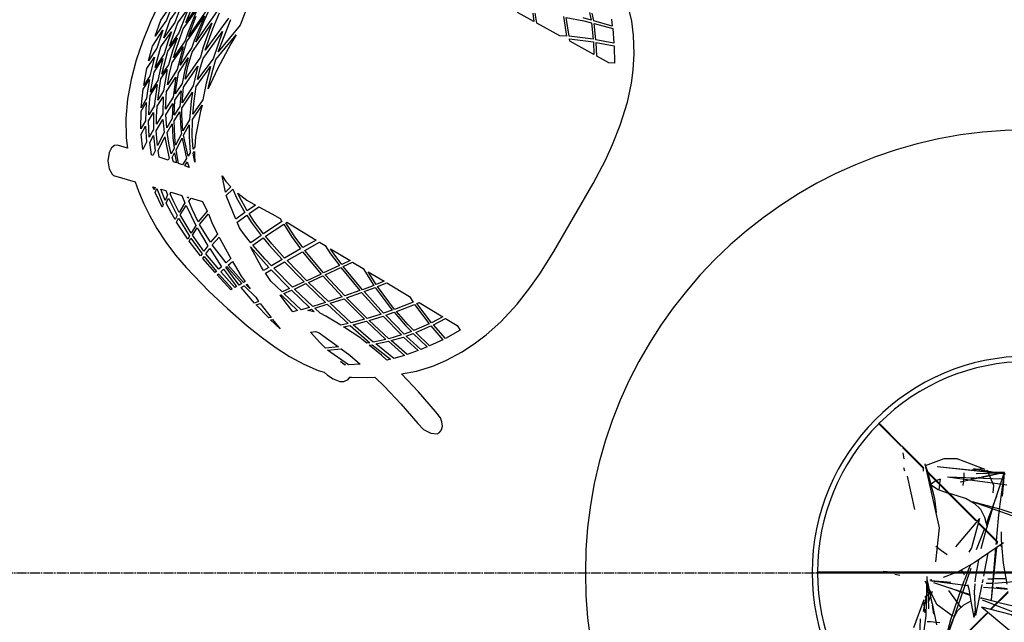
# Model space of a CAD drawing. Extents: x 109676 to 150640, y -94043 to -57043.
# Tile 28 of 39: x 135640 to 136827, y -75603 to -74877. Entities that reach past the tile are written whole.
import ezdxf

# ---------------------------------------------------------------- set-up
doc = ezdxf.new("R2010")
doc.units = 0
doc.linetypes.add('_TRAÇO_-_PONTO', pattern=[16, 12, -2, 0, -2])
doc.layers.get('0').update_dxf_attribs({"linetype": 'CONTINUOUS'})
doc.layers.get('DEFPOINTS').update_dxf_attribs({"linetype": 'CONTINUOUS'})
for name, color, linetype in [('A-ANNO-DIMS', 1, 'CONTINUOUS'), ('A-DETL-GENF', 3, 'CONTINUOUS'), ('I-FURN', 2, 'CONTINUOUS'), ('S-GRID', 1, 'CONTINUOUS')]:
    doc.layers.add(name, color=color, linetype=linetype)
doc.styles.add('ARIAL_NARROW_2', font='ARIALN.TTF', dxfattribs={"height": 150})
doc.dimstyles.new('DIAGONAL_-_2_0MM_ARIAL', dxfattribs={"dimscale": 304.8, "dimtxt": 153.514646, "dimasz": 0.246063, "dimexe": 0.246063, "dimexo": 0.0625, "dimgap": 0.036909, "dimtad": 1, "dimlfac": 0.001, "dimrnd": 0.01, "dimzin": 0, "dimtxsty": 'ARIAL_NARROW_2', "dimblk1": 'OBLIQUE', "dimblk2": 'OBLIQUE', "dimsah": 1, "dimcen": 0.09, "dimdle": 0.246063, "dimazin": 3, "dimtfac": 1, "dimtdec": 4, "dimtix": 1, "dimtmove": 0, "dimatfit": 3, "dimtvp": 1, "dimtolj": 1, "dimtzin": 0})
doc.dimstyles.new('DIAGONAL_-_2_5MM_ARIAL_3', dxfattribs={"dimscale": 304.8, "dimtxt": 153.514646, "dimasz": 0.246063, "dimexe": 0.590551, "dimexo": 0.369094, "dimgap": 0.246063, "dimtad": 1, "dimlfac": 0.001, "dimrnd": 0.01, "dimzin": 0, "dimtxsty": 'ARIAL_NARROW_2', "dimblk1": 'OBLIQUE', "dimblk2": 'OBLIQUE', "dimsah": 1, "dimcen": 0.09, "dimdle": 0.590551, "dimazin": 3, "dimtfac": 1, "dimtdec": 4, "dimtix": 1, "dimtmove": 0, "dimatfit": 3, "dimtvp": 1, "dimtolj": 1, "dimtzin": 0})
doc.dimstyles.new('DIAGONAL_-_2_5MM_ARIAL_4', dxfattribs={"dimscale": 304.8, "dimtxt": 153.514646, "dimasz": 0.246063, "dimexe": 0.590551, "dimexo": 0.369094, "dimgap": 0.246063, "dimtad": 1, "dimlfac": 0.001, "dimrnd": 0.01, "dimzin": 0, "dimtxsty": 'ARIAL_NARROW_2', "dimblk1": 'OBLIQUE', "dimblk2": 'OBLIQUE', "dimsah": 1, "dimcen": 0.09, "dimdle": 0.590551, "dimazin": 3, "dimtfac": 1, "dimtdec": 4, "dimtix": 1, "dimtmove": 0, "dimatfit": 3, "dimtvp": 1, "dimtolj": 1, "dimtzin": 0})

# ---------------------------------------------------------------- blocks, each defined once
blk = doc.blocks.new('FIRE_PIT_-_CONCRETE_FIRE_P')
at = {"layer": 'I-FURN'}
for p, q in [((-179.3, 180.3), (-179.9, 179.7)), ((-179.9, 179.7), (-152.3, 152.1)), ((-152.5, 153.4), (-179.3, 180.3)), ((-125.3, 126.3), (-152, 152.9)), ((-150.9, 150.7), (-125.5, 125.3)), ((-150.8, 144.5), (-149.5, 137.3)), ((-124.2, 131.1), (-124.2, 130.8)), ((-124.1, 130.7), (-121.1, 122)), ((-51.4, 124.5), (-85.2, 137)), ((-149.7, 126.6), (-148.7, 122.8)), ((-126.2, 126), (-126.2, 122.3)), ((-61.6, 62.5), (-122.5, 123.5)), ((-122.2, 122), (-62.6, 62.4)), ((-109.3, 127.9), (-38.5, 120.1)), ((-54.3, 125), (-67, 123.6)), ((-28.3, 120.5), (-55.8, 115)), ((-28.2, 120.5), (-54.8, 114.8)), ((-34, 76.7), (-28.1, 120.5)), ((-29.5, 116.2), (-28.2, 120.4)), ((-28.1, 120.5), (-29.4, 120.7)), ((-145.3, 116.3), (-136.7, 76.3)), ((-110.9, 110.7), (-119, 105)), ((-105.8, 112.7), (-110.1, 111.1)), ((-105.8, 112.7), (-106.5, 107.4)), ((-96.7, 115.3), (-31.7, 113.2)), ((-55.7, 114.6), (-81.4, 109.2)), ((-57.7, 114.7), (-68.5, 112.7)), ((-106.6, 106.4), (-107.4, 100.1)), ((-67.2, 85.9), (-5.4, 64.2)), ((-42, 79.6), (-37.3, 92.6)), ((-50.3, 51.2), (-42.3, 78)), ((-58.3, 65.2), (-87.1, 31.1)), ((-59.8, 59.7), (-36.4, 36.3)), ((-36.2, 37.2), (-59.6, 60.5)), ((-61.8, 28), (-52.3, 52.4)), ((-56.1, 29), (-50.7, 50.1)), ((-38, 33.8), (-37.7, 37.3)), ((-36.9, 34.2), (-36.6, 37.2)), ((-43.7, -32.7), (-37.3, 30.5)), ((-43.7, -32.7), (-38.4, 29.8)), ((-33.4, 33.2), (-30.8, 30.7)), ((-31, 32), (-32.7, 33.7)), ((-52.1, 0.8), (-47.6, 23.5)), ((-40.8, 0.8), (-254, 0.8)), ((-254, 0.8), (-254, 0)), ((-40.8, 0.8), (-254, 0.8)), ((-254, 0.8), (-254, 0)), ((-254, 0), (-40.9, 0)), ((-254, 0), (-40.9, 0)), ((-169.7, 1.2), (-174.4, 1.6)), ((-155.1, -1), (-165.1, 0.7)), ((-102.1, -91.1), (-70.3, 0)), ((-78.3, 1.1), (-79.8, 3.6)), ((-76.2, -3.1), (-77.9, 0.3)), ((-72.5, 0.6), (-69.2, 9.2)), ((-70, 0.8), (-68.3, 5.5)), ((-38.9, 0), (14.7, 0)), ((-38.9, 0), (14.7, 0)), ((14.9, 0.8), (-38.8, 0.8)), ((14.9, 0.8), (-38.8, 0.8)), ((-154.1, -3.4), (-160.4, -2.1)), ((-121.1, -9.4), (-122, -9.8)), ((-121.3, -9.5), (-121.4, -10.7)), ((-121.3, -9.5), (-115.6, -36.2)), ((-121.3, -9.6), (-115.8, -37.2)), ((-115.7, -8.7), (-118, -9)), ((-71.8, -16), (-115.9, -10.4)), ((-87, -0.2), (-102.2, -5.6)), ((-76.3, -9.3), (-72.8, -0.2)), ((-63.3, -11.2), (-62.5, -4.7)), ((-62.5, -4.4), (-62, -0.6)), ((-54.7, -12.3), (-53.9, -8.2)), ((-53.1, -4), (-52.3, 0)), ((-41.5, -7.6), (-48.3, -7.7)), ((-26, -7.2), (-40, -7.5)), ((-80.4, -41.8), (-95.3, -21.5)), ((-69.4, -27.5), (-93.4, -18.7)), ((-62.6, -51.6), (-55.1, -14.2)), ((-42.3, -18.8), (-53.2, -17.8)), ((-41.9, -13.1), (-50, -13.2)), ((-23.8, -22.8), (-44.4, -43.5)), ((-24.4, -20.2), (-41.5, -18.8)), ((-24.7, -19.3), (-38, -18)), ((-125.3, -32.8), (-137.8, -66.6)), ((-117, -23.7), (-124.1, -29.8)), ((-57, -30.7), (-55.8, -30.5)), ((-40, -38.8), (-54.8, -33.1)), ((-44, -44.1), (-23.6, -23.7)), ((-125.8, -35.7), (-124.3, -48.4)), ((-115.4, -37.1), (-110, -62.7)), ((-115.4, -39.1), (-113.5, -49.8)), ((-64.8, -53.8), (-63, -45.1)), ((-55.7, -41), (-21.6, -69.8)), ((-19.3, -39.9), (-35, -36.2)), ((-131.6, -120.6), (-129.5, -55.6)), ((-49.5, -48.6), (-103.9, -102.9)), ((-102.5, -102.6), (-48.2, -48.4)), ((-89.5, -52.4), (-92.4, -51.1))]:
    blk.add_line(p, q, dxfattribs=at)
at = {"layer": 'I-FURN', "flags": 128}
for points in [[(-124.2, 131.1), (-107, 54), (-111.1, 13.2)], [(-123.2, 129.1), (-101, 137.4), (-86.1, 137.4), (-85.2, 137)], [(-120.5, 120.3), (-112.6, 89.5), (-110.4, 72.6)], [(-109.3, 127.9), (-42.7, 121.2), (-27, 119.1)], [(-77.2, 120.4), (-77.3, 116.3), (-78.5, 105.2)], [(-28.1, 120.5), (-40.1, 120.6), (-65.3, 125.2)], [(-28.1, 120.5), (-34.8, 119.9), (-62.1, 119.1)], [(-41.6, 96.1), (-40.8, 104.9), (-49.1, 123.7)], [(-42.1, 78.8), (-37.4, 93.4), (-28.4, 119.8)], [(-30.5, 92), (-29.8, 100.9), (-28.2, 119.8)], [(-96.7, 115.3), (-27.6, 106.1), (-25.3, 105.9)], [(-117.1, 106.4), (-108.2, 100.4), (-97.2, 96.4), (-96.3, 96.1)], [(-94.7, 95.6), (-85.5, 93.1), (-74.4, 89.2), (-64.7, 83.9), (-57.2, 76.5), (-52, 66.7), (-49.1, 55)], [(-67.2, 85.9), (-32.3, 76.6), (-9.2, 68.8)], [(-49.9, 58.6), (-46.8, 66.8), (-42.2, 79)], [(-37.7, 38.4), (-35.2, 65.6), (-34.1, 75.7)], [(-58.3, 65.2), (-67.8, 29.8), (-71.2, 24.7)], [(-31.4, 35.6), (-31.6, 39.2), (-31.8, 49.2)], [(-29.2, 36.1), (-47, 23.9), (-64.7, 11.7), (-84, 1.1), (-84.9, 0.7)], [(-97.3, 21.5), (-104.2, 26.5), (-110.7, 31.4)], [(-24.9, -13.9), (-29.4, 11.5), (-31.4, 33.9)], [(-61.8, 0.2), (-60, 10.8), (-59.1, 15.5)], [(-131.6, -120.6), (-122.4, -51.6), (-121.5, -4.5)], [(-121.3, -9.5), (-121.3, -21.5), (-126, -46.7)], [(-92.9, -50.8), (-109.4, -38.6), (-123.7, -10.4)], [(-121.3, -9.5), (-120.7, -16.1), (-119.9, -43.4)], [(-92.7, -11.9), (-101.6, -11.2), (-117.1, -9.9)], [(-102.1, -91.1), (-92.8, -56.2), (-79.1, -16.8), (-76.6, -10)], [(13.1, -6.2), (-12.3, -10.8), (-40, -13)], [(-115.4, -22.7), (-117.6, -28.8), (-120.3, -35.9)], [(-69.2, -26.7), (-94.1, -18.7), (-113.4, -12.3)], [(-64.8, -53.8), (-67.7, -36.8), (-70.8, -19.9), (-72.1, -14.6)], [(-62.6, -51.6), (-64.2, -23.3), (-63.5, -13.3)], [(-107.2, -98.4), (-101.2, -89.5), (-97.1, -78.6), (-93.8, -66.9), (-90, -55.8), (-84.7, -46.1), (-77.3, -38.6), (-68.3, -33.7)], [(-35.9, -36), (-50.9, -32), (-56.6, -30.4)], [(-55.7, -41), (-20.2, -50.5), (-15.1, -53.8)], [(-17.6, -47.6), (-25.7, -44.4), (-39.2, -39.1)], [(-121.2, -58.6), (-117.1, -58.7), (-106, -59.9)]]:
    blk.add_lwpolyline(points, dxfattribs=at)
at = {"layer": 'I-FURN'}
for centre, radius, start, end in [((0, 0), 533.4, 360, 180), ((0.4, 0.4), 260.4, 360, 180), ((0.4, 0.4), 254, 90.1794, 134.9819), ((0.4, 0.4), 254, 135.1616, 179.9098), ((0, 0), 533.4, 180, 360), ((0.4, 0.4), 260.4, 180, 360), ((0.4, 0.4), 254, 180.0902, 224.8384)]:
    blk.add_arc(centre, radius, start, end, dxfattribs=at)
blk = doc.blocks.new('CADEIRA_ALIAS_KOBI_-_PÉS_D')
at = {"layer": 'A-DETL-GENF'}
for p, q in [((-75.1, 275.2), (-99.2, 270.5)), ((-50.8, 278.5), (-75.1, 275.2)), ((-26.3, 280.7), (-50.8, 278.5)), ((-122.8, 264.1), (-145.2, 256)), ((-99.2, 270.5), (-122.8, 264.1)), ((-92.6, 257.1), (-74.9, 262.1)), ((-74.9, 262.1), (-52, 260.7)), ((-63, 264.9), (-42.9, 269)), ((-39.4, 263), (-63, 264.9)), ((-42.9, 269), (-16.4, 266.6)), ((-16.4, 266.6), (-39.4, 263)), ((-145.2, 256), (-166.5, 246)), ((-121.2, 247.3), (-101.6, 254.3)), ((-85.2, 253.4), (-107.3, 246.8)), ((-101.6, 254.3), (-85.2, 253.4)), ((-95.8, 246.3), (-70.6, 252.7)), ((-74.2, 256.1), (-92.6, 257.1)), ((-52, 260.7), (-74.2, 256.1)), ((-70.6, 252.7), (-48.5, 250.8)), ((-64.9, 244.2), (-35.3, 249.6)), ((-48.5, 250.8), (-60.1, 248.7)), ((-59.6, 255.2), (-36.8, 259.3)), ((-36.7, 253), (-59.6, 255.2)), ((-36.8, 259.3), (-12.9, 256.7)), ((-12.9, 256.7), (-36.7, 253)), ((-35.3, 249.6), (-13.8, 247.1)), ((-221.3, 239.4), (-229.1, 233.3)), ((-212, 243), (-221.3, 239.4)), ((-205.6, 243.5), (-212, 243)), ((-201.4, 241.7), (-205.6, 243.5)), ((-199.3, 238.6), (-201.4, 241.7)), ((-196.3, 226.6), (-199.3, 238.6)), ((-166.5, 246), (-186.4, 234)), ((-145.9, 236.5), (-125.5, 245.6)), ((-124.5, 240.4), (-133, 236.6)), ((-125.5, 245.6), (-111.6, 245.1)), ((-111.6, 245.1), (-124.5, 240.4)), ((-124.1, 236.3), (-101, 244.7)), ((-107.3, 246.8), (-121.2, 247.3)), ((-93.2, 240.4), (-107.6, 235.7)), ((-101, 244.7), (-81.6, 243.6)), ((-98.6, 235.1), (-71, 242.7)), ((-76, 245), (-95.8, 246.3)), ((-81.6, 243.6), (-93.2, 240.4)), ((-66.7, 238.5), (-84.9, 234)), ((-60.1, 248.7), (-76, 245)), ((-71, 242.7), (-51.7, 241.2)), ((-51.7, 241.2), (-66.7, 238.5)), ((-65.1, 235.3), (-38.5, 240.2)), ((-45.2, 242.6), (-64.9, 244.2)), ((-13.8, 247.1), (-45.2, 242.6)), ((-9.5, 237.6), (-39.8, 233)), ((-38.5, 240.2), (-9.5, 237.6)), ((-30.2, 241.4), (0, 245.5)), ((0, 238.6), (-30.2, 241.4)), ((-233, 227), (-233.2, 224.6)), ((-229.1, 233.3), (-233, 227)), ((-186.4, 234), (-196.3, 226.6)), ((-168.3, 224.2), (-149.7, 234.7)), ((-137.7, 234.7), (-157.2, 224.3)), ((-149.7, 234.7), (-137.7, 234.7)), ((-148.9, 224.3), (-140.3, 228.9)), ((-133, 236.6), (-145.9, 236.5)), ((-140.3, 228.9), (-127.9, 234.5)), ((-112.4, 234), (-136.5, 224.2)), ((-128.1, 223.9), (-103.9, 233.4)), ((-127.9, 234.5), (-112.4, 234)), ((-107.6, 235.7), (-124.1, 236.3)), ((-90.4, 232.4), (-114.9, 223.5)), ((-106.2, 223.1), (-93.1, 227.8)), ((-103.9, 233.4), (-90.4, 232.4)), ((-84.9, 234), (-98.6, 235.1)), ((-93.1, 227.8), (-80.3, 231.6)), ((-57.1, 229.5), (-84.4, 221.9)), ((-80.3, 231.6), (-57.1, 229.5)), ((-78, 221.5), (-58.8, 226.9)), ((-74.3, 233.1), (-65.1, 235.3)), ((-49.7, 230.9), (-74.3, 233.1)), ((-58.8, 226.9), (-49.6, 228.8)), ((-39.8, 233), (-49.7, 230.9)), ((-49.6, 228.8), (-12.2, 225.8)), ((-12.2, 225.8), (-44, 221.6)), ((-43.2, 230.3), (-17.4, 234.5)), ((0, 226.8), (-43.2, 230.3)), ((-233.2, 224.6), (-226.7, 198.2)), ((-188.7, 209.9), (-173.7, 220.8)), ((-162.6, 221), (-178.9, 210.4)), ((-173.7, 220.8), (-162.6, 221)), ((-171.7, 210.5), (-155.2, 221)), ((-157.2, 224.3), (-168.3, 224.2)), ((-143.4, 220.9), (-161.3, 210.7)), ((-155.2, 221), (-143.4, 220.9)), ((-154, 210.7), (-146.6, 215.1)), ((-136.5, 224.2), (-148.9, 224.3)), ((-146.6, 215.1), (-134.8, 220.7)), ((-121.3, 220.4), (-139.5, 210.4)), ((-134.8, 220.7), (-121.3, 220.4)), ((-132.6, 210.3), (-113.8, 220)), ((-114.9, 223.5), (-128.1, 223.9)), ((-93.2, 219), (-115.6, 209.6)), ((-113.8, 220), (-93.2, 219)), ((-111, 209.3), (-87.1, 218.7)), ((-84.4, 221.9), (-106.2, 223.1)), ((-87.1, 218.7), (-65.7, 217.4)), ((-65.7, 217.4), (-82.2, 213)), ((-52.8, 220), (-78, 221.5)), ((-74.7, 212.8), (-57.2, 216.9)), ((-57.2, 216.9), (-15, 213.8)), ((-44, 221.6), (-52.8, 220)), ((-15, 213.8), (-45.3, 208.3)), ((-44.3, 219.4), (-16.5, 223.2)), ((-23, 217.8), (-44.3, 219.4)), ((0, 215.6), (-23, 217.8)), ((-16.5, 223.2), (0, 224.7)), ((-189, 197.4), (-176.9, 206.6)), ((-178.9, 210.4), (-188.7, 209.9)), ((-167.6, 206.8), (-182.5, 196.3)), ((-176.9, 206.6), (-167.6, 206.8)), ((-175.6, 196.7), (-160.9, 207)), ((-161.3, 210.7), (-171.7, 210.5)), ((-160.9, 207), (-145.1, 206.9)), ((-145.1, 206.9), (-157.9, 197.6)), ((-139.5, 210.4), (-154, 210.7)), ((-151.6, 197.7), (-138.6, 206.7)), ((-138.6, 206.7), (-122.7, 206.2)), ((-122.7, 206.2), (-138.5, 197.7)), ((-133.9, 197.6), (-117.9, 206)), ((-115.6, 209.6), (-132.6, 210.3)), ((-104.3, 205.2), (-121.4, 197.1)), ((-117.9, 206), (-104.3, 205.2)), ((-116.3, 196.9), (-98.9, 204.9)), ((-96.1, 208.4), (-111, 209.3)), ((-98.9, 204.9), (-68.6, 202.6)), ((-82.2, 213), (-96.1, 208.4)), ((-68.6, 202.6), (-91.7, 195.4)), ((-89.9, 208), (-74.7, 212.8)), ((-57.6, 205.3), (-89.9, 208)), ((-45.3, 208.3), (-57.6, 205.3)), ((-47.4, 204.3), (-20.3, 209.3)), ((0, 199.3), (-47.4, 204.3)), ((-20.3, 209.3), (0, 212)), ((-226.7, 198.2), (-234.5, 189.2)), ((-188.6, 195.7), (-189, 197.4)), ((-182.5, 196.3), (-188.6, 195.7)), ((-186.7, 188.2), (-180.4, 193.3)), ((-180.4, 193.3), (-162.2, 194.2)), ((-157.9, 197.6), (-175.6, 196.7)), ((-162.2, 194.2), (-170.7, 187.2)), ((-168.1, 184.7), (-156.1, 194.4)), ((-144, 194.5), (-157.8, 185.6)), ((-156.2, 183.8), (-139.7, 194.4)), ((-156.1, 194.4), (-144, 194.5)), ((-138.5, 197.7), (-151.6, 197.7)), ((-127, 194), (-143.7, 182.9)), ((-139.7, 194.4), (-127, 194)), ((-121.4, 197.1), (-133.9, 197.6)), ((-129.4, 189.6), (-121.8, 193.9)), ((-121.8, 193.9), (-99, 192.5)), ((-91.7, 195.4), (-116.3, 196.9)), ((-99, 192.5), (-109, 188.5)), ((-107.2, 185.4), (-90.7, 191.9)), ((-90.7, 191.9), (-61, 189)), ((-82.5, 194.7), (-67.9, 199.1)), ((-51.6, 191.1), (-82.5, 194.7)), ((-67.9, 199.1), (-57.4, 201.7)), ((-57.4, 201.7), (-17.5, 197.6)), ((-17.5, 197.6), (-51.6, 191.1)), ((-41.1, 189.8), (0, 195.9)), ((-234.5, 189.2), (-244.6, 176.2)), ((-184.4, 176.9), (-186.7, 188.2)), ((-170.7, 187.2), (-181.6, 177)), ((-175.9, 177.4), (-168.1, 184.7)), ((-157.8, 185.6), (-168.7, 177.8)), ((-164.3, 178.1), (-156.2, 183.8)), ((-149, 178.8), (-164.3, 178.1)), ((-143.7, 182.9), (-149, 178.8)), ((-145, 179), (-129.4, 189.6)), ((-129.4, 179.1), (-145, 179)), ((-109, 188.5), (-129.4, 179.1)), ((-121.6, 178.9), (-107.2, 185.4)), ((-100.4, 176.9), (-121.6, 178.9)), ((-81.2, 183.4), (-100.4, 176.9)), ((-59.5, 180.5), (-86.1, 178)), ((-86.1, 178), (-80.5, 179.9)), ((-61, 189), (-81.2, 183.4)), ((-80.5, 179.9), (-63.8, 184.5)), ((-63.8, 184.5), (-50.7, 187.6)), ((-25.1, 181.5), (-59.5, 180.5)), ((-50.7, 187.6), (-33.9, 185.1)), ((0, 182.9), (-41.1, 189.8)), ((-33.9, 185.1), (-12.8, 181.4)), ((-12.8, 181.4), (-25.1, 181.5)), ((41.1, 189.8), (0, 182.9)), ((-244.6, 176.2), (-253.8, 162.5)), ((-237.1, 154.9), (-225.9, 170.9)), ((-220.9, 171.4), (-233.7, 155.3)), ((-228.3, 155.9), (-219.2, 167.2)), ((-225.9, 170.9), (-220.9, 171.4)), ((-223.9, 173.8), (-221.5, 176.7)), ((-220.9, 174.1), (-223.9, 173.8)), ((-221.5, 176.7), (-220.9, 174.1)), ((-219.2, 167.2), (-217.7, 161.1)), ((-181.6, 177), (-184.4, 176.9)), ((-183, 170.4), (-179.2, 174.3)), ((-182.3, 166.7), (-183, 170.4)), ((-173, 174.6), (-182.3, 166.7)), ((-181.8, 164.1), (-168.8, 174.9)), ((-179.2, 174.3), (-173, 174.6)), ((-168.7, 177.8), (-175.9, 177.4)), ((-153.1, 175.7), (-171.8, 158.8)), ((-168.8, 174.9), (-153.1, 175.7)), ((-168.4, 158.5), (-149, 175.9)), ((-146.9, 169.2), (-163.6, 158.1)), ((-158.1, 157.5), (-144.8, 166.2)), ((-149, 175.9), (-134.9, 176.1)), ((-134.9, 176.1), (-146.9, 169.2)), ((-144.8, 166.2), (-127.5, 176)), ((-114.1, 172.7), (-143.4, 162.7)), ((-127.5, 176), (-106.8, 174.5)), ((-108.3, 173.8), (-114.1, 172.7)), ((-106.8, 174.5), (-108.3, 173.8)), ((-253.8, 162.5), (-262.5, 147.6)), ((-233.7, 155.3), (-237.1, 154.9)), ((-221.1, 156.8), (-228.3, 155.9)), ((-223.7, 147.4), (-218.3, 154.4)), ((-217.7, 161.1), (-221.1, 156.8)), ((-218.3, 154.4), (-216.1, 154.6)), ((-216.1, 154.6), (-212.9, 141.4)), ((-180.8, 159.2), (-181.8, 164.1)), ((-171.8, 158.8), (-180.8, 159.2)), ((-179.5, 150.3), (-180.4, 156.1)), ((-180.4, 156.1), (-174.6, 155.9)), ((-174.6, 155.9), (-179.5, 150.3)), ((-170.6, 147.7), (-162.1, 154.8)), ((-163.6, 158.1), (-168.4, 158.5)), ((-159.6, 154.4), (-163.5, 152.4)), ((-162.1, 154.8), (-159.6, 154.4)), ((-154.5, 157.1), (-158.1, 157.5)), ((-143.4, 162.7), (-154.5, 157.1)), ((-262.5, 147.6), (-271.4, 130)), ((-237.4, 142.2), (-230.3, 153)), ((-223.8, 153.8), (-236.8, 133.9)), ((-232.3, 134), (-223.7, 147.4)), ((-230.3, 153), (-223.8, 153.8)), ((-163.5, 152.4), (-170.6, 147.7)), ((-254.9, 108.9), (-244.1, 131)), ((-238.6, 131.2), (-250.8, 108.9)), ((-246.6, 109), (-234.3, 131.3)), ((-244.1, 131), (-238.6, 131.2)), ((-242.2, 133.8), (-237.4, 142.2)), ((-236.8, 133.9), (-242.2, 133.8)), ((-220.9, 130.9), (-235.8, 108.6)), ((-234.3, 131.3), (-220.9, 130.9)), ((-219, 133.8), (-232.3, 134)), ((-221, 122.5), (-214.6, 130.6)), ((-212.9, 141.4), (-219, 133.8)), ((-214.6, 130.6), (-210.2, 130.2)), ((-212.4, 133.4), (-211.3, 134.6)), ((-210.9, 133.3), (-212.4, 133.4)), ((-211.3, 134.6), (-210.9, 133.3)), ((-271.4, 130), (-279, 112)), ((-230.7, 108.3), (-221, 122.5)), ((-210.2, 130.2), (-206.8, 116.1)), ((-279, 112), (-285.7, 93.5)), ((-250.8, 108.9), (-254.9, 108.9)), ((-235.8, 108.6), (-246.6, 109)), ((-214.3, 105.4), (-230.7, 108.3)), ((-206.8, 116.1), (-214.3, 105.4)), ((-183.2, 97.7), (-168.4, 111)), ((-168.4, 111), (-171.9, 104)), ((-264.7, 85.3), (-256.1, 106.1)), ((-251.9, 106.2), (-261.6, 85.1)), ((-257.8, 84.7), (-247.8, 106.2)), ((-256.1, 106.1), (-251.9, 106.2)), ((-237.5, 105.8), (-249.9, 84)), ((-247.8, 106.2), (-237.5, 105.8)), ((-244.6, 83.4), (-232.5, 105.4)), ((-232.5, 105.4), (-216.3, 102.5)), ((-216.3, 102.5), (-223.1, 93.7)), ((-205, 70.7), (-186.2, 95)), ((-186.2, 95), (-175.7, 92.1)), ((-174.4, 95.2), (-183.2, 97.7)), ((-171.9, 104), (-174.4, 95.2)), ((-285.7, 93.5), (-296.6, 55.6)), ((-261.6, 85.1), (-264.7, 85.3)), ((-249.9, 84), (-257.8, 84.7)), ((-231.8, 80.7), (-244.6, 83.4)), ((-223.1, 93.7), (-231.8, 80.7)), ((-175.7, 92.1), (-182.5, 82.7)), ((-179.8, 80.3), (-177, 84.2)), ((-177, 84.2), (-178.6, 70.6)), ((-273.4, 60), (-266, 81.5)), ((-263.2, 81.3), (-271.4, 59.4)), ((-267.8, 58.4), (-259.3, 81)), ((-266, 81.5), (-263.2, 81.3)), ((-251.6, 80.3), (-263.4, 57)), ((-259.3, 81), (-251.6, 80.3)), ((-256.6, 54.7), (-246.3, 79.7)), ((-237.6, 71.7), (-249.2, 52.1)), ((-246.3, 79.7), (-234.1, 77.2)), ((-235.1, 75.8), (-237.6, 71.7)), ((-234.1, 77.2), (-235.1, 75.8)), ((-182.5, 82.7), (-192.9, 65.3)), ((-189.7, 63.8), (-179.8, 80.3)), ((-271.4, 59.4), (-273.4, 60)), ((-213.5, 59.1), (-212, 61.7)), ((-212, 61.7), (-207.5, 67.4)), ((-207.5, 67.4), (-194.5, 61.7)), ((-192.9, 65.3), (-205, 70.7)), ((-194.5, 61.7), (-199.1, 52.7)), ((-196.3, 50.7), (-191.4, 60.2)), ((-191.4, 60.2), (-178.7, 54.1)), ((-178.6, 58.5), (-189.7, 63.8)), ((-178.6, 70.6), (-178.6, 58.5)), ((-296.6, 55.6), (-303.6, 25.6)), ((-281.8, 33.2), (-274.6, 56.4)), ((-272.6, 55.8), (-280.2, 32.4)), ((-276.9, 30.5), (-269.1, 54.8)), ((-264.8, 53.4), (-275.1, 29.4)), ((-274.6, 56.4), (-272.6, 55.8)), ((-271.9, 27.6), (-261.3, 52.3)), ((-269.1, 54.8), (-264.8, 53.4)), ((-260, 51.8), (-268.6, 25.7)), ((-263.4, 57), (-267.8, 58.4)), ((-266.6, 24.6), (-257.9, 51.1)), ((-261.3, 52.3), (-260, 51.8)), ((-257.9, 51.1), (-251.2, 48.7)), ((-249.2, 52.1), (-256.6, 54.7)), ((-251.2, 48.7), (-256, 40.3)), ((-220.9, 40.9), (-217.1, 50.3)), ((-217.1, 50.3), (-213.5, 59.1)), ((-199.1, 52.7), (-206.9, 34.6)), ((-203.8, 33.2), (-196.3, 50.7)), ((-178.7, 54.1), (-178, 36.3)), ((-256, 40.3), (-261.2, 30.7)), ((-239.8, 15.1), (-225.3, 38.6)), ((-225.3, 38.6), (-235.7, 7.2)), ((-229.3, 15.8), (-222, 37.1)), ((-222, 37.1), (-208.2, 30.9)), ((-206.9, 34.6), (-220.9, 40.9)), ((-178, 36.3), (-177.8, 24.9)), ((-303.6, 25.6), (-309.5, -5.3)), ((-280.2, 32.4), (-281.8, 33.2)), ((-281.5, 0.7), (-273.2, 23.8)), ((-275.1, 29.4), (-276.9, 30.5)), ((-273.2, 23.8), (-269.6, 21.7)), ((-268.6, 25.7), (-271.9, 27.6)), ((-264.6, 23.5), (-266.6, 24.6)), ((-261.2, 30.7), (-264.6, 23.5)), ((-208.2, 30.9), (-212.2, 20.3)), ((-209.3, 18.4), (-205.2, 29.5)), ((-205.2, 29.5), (-181.6, 17.6)), ((-179.8, 21.1), (-203.8, 33.2)), ((-177.8, 24.9), (-179.8, 21.1)), ((-269.6, 21.7), (-274.6, 3)), ((-269.3, 13.8), (-267.5, 20.5)), ((-266.4, 19.9), (-269.3, 13.8)), ((-267.5, 20.5), (-266.4, 19.9)), ((-242, 10.7), (-239.8, 15.1)), ((-232.3, 5.3), (-229.3, 15.8)), ((-212.2, 20.3), (-219.5, -2)), ((-216.5, -3.7), (-209.3, 18.4)), ((-181.6, 17.6), (-189.7, 2.2)), ((-187.5, -0.3), (-178.8, 16.2)), ((-178.8, 16.2), (-177.8, 15.6)), ((-177.8, 15.6), (-178.7, -25.8)), ((-277.3, -2.7), (-281.5, 0.7)), ((-274.6, 3), (-277.3, -2.7)), ((-248.7, -3), (-243.7, 7.1)), ((-236.6, 3.2), (-245.2, -27.2)), ((-243.7, 7.1), (-236.6, 3.2)), ((-235.7, 7.2), (-242, 10.7)), ((-241.9, -29.6), (-233.5, 1.4)), ((-233.5, 1.4), (-220.5, -6)), ((-219.5, -2), (-232.3, 5.3)), ((-189.7, 2.2), (-197.2, -14.9)), ((-309.5, -5.3), (-312.8, -26.6)), ((-288.4, -23.2), (-282.4, -2.1)), ((-278.5, -5.3), (-286.5, -25.3)), ((-282.4, -2.1), (-278.5, -5.3)), ((-253.2, -21.4), (-248.7, -3)), ((-220.5, -6), (-229.6, -38.4)), ((-226.7, -40.4), (-217.5, -7.7)), ((-217.5, -7.7), (-199, -18.4)), ((-197.2, -14.9), (-216.5, -3.7)), ((-194.5, -16.4), (-187.5, -0.3)), ((-286.5, -25.3), (-288.4, -23.2)), ((-256.9, -22.2), (-263.1, -48.8)), ((-259.4, -24.9), (-257.8, -21.5)), ((-257.8, -21.5), (-256.9, -22.2)), ((-245.2, -27.2), (-253.2, -21.4)), ((-199, -18.4), (-211.1, -51.4)), ((-208.5, -53.2), (-196.3, -20)), ((-196.3, -20), (-178.8, -30.4)), ((-178.7, -25.8), (-194.5, -16.4)), ((-312.8, -26.6), (-315.1, -47.7)), ((-292.8, -41.4), (-289.3, -26.1)), ((-287.5, -28.1), (-292.8, -41.4)), ((-289.3, -26.1), (-287.5, -28.1)), ((-267.4, -44.8), (-259.4, -24.9)), ((-260.3, -52.2), (-253.9, -24.4)), ((-253.9, -24.4), (-245.9, -30.2)), ((-245.9, -30.2), (-252.8, -59.4)), ((-249.7, -62.3), (-242.8, -32.5)), ((-242.8, -32.5), (-230.2, -41.4)), ((-229.6, -38.4), (-241.9, -29.6)), ((-178.8, -30.4), (-178.9, -38.4)), ((-263.1, -48.8), (-267.4, -44.8)), ((-230.2, -41.4), (-238.1, -72.9)), ((-235.3, -75.5), (-227.4, -43.4)), ((-227.4, -43.4), (-212, -54.2)), ((-211.1, -51.4), (-226.7, -40.4)), ((-178.9, -38.4), (-184.1, -49)), ((-181.7, -51.2), (-179.1, -45.9)), ((-179.1, -45.9), (-179.6, -73.5)), ((-315.1, -47.7), (-316.2, -68)), ((-252.8, -59.4), (-260.3, -52.2)), ((-212, -54.2), (-222.1, -87.1)), ((-219.5, -89.4), (-209.5, -56)), ((-209.5, -56), (-192.3, -68.1)), ((-191.1, -65.4), (-208.5, -53.2)), ((-184.1, -49), (-191.1, -65.4)), ((-188.5, -67.2), (-181.7, -51.2)), ((-316.2, -68), (-315.7, -87.6)), ((-254.5, -66.9), (-256.9, -59.4)), ((-256.9, -59.4), (-253.5, -62.6)), ((-253.5, -62.6), (-254.5, -66.9)), ((-252.4, -74), (-250.5, -65.5)), ((-250.5, -65.5), (-238.9, -76)), ((-238.1, -72.9), (-249.7, -62.3)), ((-192.3, -68.1), (-205, -101.8)), ((-202.5, -103.9), (-189.7, -69.9)), ((-189.7, -69.9), (-179.7, -76.9)), ((-179.6, -73.5), (-188.5, -67.2)), ((-283.4, -92), (-278.2, -75.4)), ((-278.2, -75.4), (-274.3, -80.5)), ((-274.3, -80.5), (-273.6, -84.8)), ((-252.1, -81.7), (-252.4, -74)), ((-252.3, -98), (-252.1, -81.7)), ((-238.9, -76), (-246.5, -109.4)), ((-243.8, -112.2), (-236.1, -78.5)), ((-236.1, -78.5), (-223, -90.2)), ((-222.1, -87.1), (-235.3, -75.5)), ((-179.7, -76.9), (-180, -92.2)), ((-315.7, -87.6), (-313.3, -106.4)), ((-285.6, -100.6), (-283.4, -92)), ((-273.6, -84.8), (-276.6, -113.4)), ((-223, -90.2), (-232, -124)), ((-229.6, -126.4), (-220.5, -92.4)), ((-220.5, -92.4), (-205.9, -104.8)), ((-205, -101.8), (-219.5, -89.4)), ((-180, -92.2), (-191.1, -113.2)), ((-313.3, -106.4), (-311.7, -113.8)), ((-289.2, -134.6), (-286.5, -103.9)), ((-286.5, -103.9), (-277, -117.3)), ((-276.6, -113.4), (-285.6, -100.6)), ((-254.1, -131.5), (-252.7, -106.5)), ((-252.7, -106.5), (-247.3, -112.6)), ((-252.5, -102.6), (-252.3, -98)), ((-246.5, -109.4), (-252.5, -102.6)), ((-205.9, -104.8), (-216.7, -138.2)), ((-191.1, -113.2), (-202.5, -103.9)), ((-188.7, -115.3), (-180.2, -99.1)), ((-180.2, -99.1), (-180.6, -121.6)), ((180.6, -121.6), (180.2, -99.1)), ((-311.7, -113.8), (-312.7, -118.9)), ((-277, -117.3), (-278.3, -130.4)), ((-247.3, -112.6), (-253.3, -143.7)), ((-250.6, -146.8), (-244.6, -115.5)), ((-244.6, -115.5), (-232.8, -127.2)), ((-232, -124), (-243.8, -112.2)), ((-214.3, -140.3), (-203.4, -106.8)), ((-192.5, -115.9), (-206.1, -147.3)), ((-203.7, -149.5), (-190, -117.9)), ((-203.4, -106.8), (-192.5, -115.9)), ((-190, -117.9), (-180.7, -125.3)), ((-180.6, -121.6), (-188.7, -115.3)), ((188.7, -115.3), (180.6, -121.6)), ((180.7, -125.3), (190, -117.9)), ((-312.7, -118.9), (-313.2, -127.3)), ((-313.2, -127.3), (-311.9, -135.7)), ((-291.7, -130.3), (-290.5, -124.2)), ((-291.1, -131.4), (-291.7, -130.3)), ((-290.5, -124.2), (-291.1, -131.4)), ((-278.3, -130.4), (-281.4, -146.5)), ((-232.8, -127.2), (-240.1, -158.5)), ((-237.7, -161), (-230.4, -129.6)), ((-230.4, -129.6), (-217.5, -141.5)), ((-216.7, -138.2), (-229.6, -126.4)), ((-180.7, -125.3), (-181.3, -157.2)), ((181.3, -157.2), (180.7, -125.3)), ((-311.9, -135.7), (-309.4, -139.8)), ((-309.4, -139.8), (-304.5, -143.2)), ((-281.4, -146.5), (-289.2, -134.6)), ((-255.5, -140.9), (-254.4, -133.8)), ((-253.3, -143.7), (-255.5, -140.9)), ((-254.4, -133.8), (-254.1, -131.5)), ((-217.5, -141.5), (-226.1, -172.1)), ((-206.1, -147.3), (-214.3, -140.3)), ((-304.5, -143.2), (-301.1, -143.5)), ((-301.1, -143.5), (-300.3, -145.2)), ((-300.3, -145.2), (-291.1, -162.2)), ((-259.1, -163.3), (-256.1, -144.5)), ((-253.9, -147.4), (-258.1, -175.3)), ((-256.1, -144.5), (-253.9, -147.4)), ((-255.2, -178.3), (-251.1, -150.5)), ((-251.1, -150.5), (-240.7, -162.1)), ((-240.1, -158.5), (-250.6, -146.8)), ((-223.6, -174.1), (-215, -143.6)), ((-215, -143.6), (-206.9, -150.6)), ((-206.9, -150.6), (-214, -170.6)), ((-211.6, -173.1), (-204.5, -152.7)), ((-204.5, -152.7), (-186.5, -167.1)), ((-185, -164.5), (-203.7, -149.5)), ((203.7, -149.5), (185, -164.5)), ((186.5, -167.1), (204.5, -152.7)), ((204.5, -152.7), (211.6, -173.1)), ((-291.1, -162.2), (-286.2, -169.5)), ((-261.1, -171.9), (-259.1, -163.3)), ((-240.7, -162.1), (-245.7, -187.5)), ((-243.2, -189.8), (-238.3, -164.6)), ((-238.3, -164.6), (-227.1, -175.3)), ((-226.1, -172.1), (-237.7, -161)), ((-181.3, -157.2), (-185, -164.5)), ((185, -164.5), (181.3, -157.2)), ((-286.2, -169.5), (-290.2, -185.3)), ((-258.1, -175.3), (-261.1, -171.9)), ((-227.1, -175.3), (-232.5, -198.8)), ((-229.9, -200.9), (-224.6, -177.4)), ((-224.6, -177.4), (-217.5, -183.5)), ((-216.6, -180.2), (-223.6, -174.1)), ((-214, -170.6), (-216.6, -180.2)), ((-214.1, -182.2), (-211.6, -173.1)), ((-186.5, -167.1), (-197.9, -194.1)), ((-195.3, -196), (-183.9, -169.1)), ((-183.9, -169.1), (-181.6, -170.8)), ((-181.6, -170.8), (-182.3, -204.1)), ((181.6, -170.8), (183.9, -169.1)), ((182.3, -204.1), (181.6, -170.8)), ((183.9, -169.1), (195.3, -196)), ((197.9, -194.1), (186.5, -167.1)), ((211.6, -173.1), (214.1, -182.2)), ((216.6, -180.2), (214, -170.6)), ((223.6, -174.1), (216.6, -180.2)), ((217.5, -183.5), (224.6, -177.4)), ((-290.2, -185.3), (-298.5, -212.9)), ((-245.7, -187.5), (-255.2, -178.3)), ((-232.5, -198.8), (-243.2, -189.8)), ((-217.5, -183.5), (-223.2, -206)), ((-220.7, -208), (-215, -185.6)), ((-215, -185.6), (-199, -197.3)), ((-197.9, -194.1), (-214.1, -182.2)), ((214.1, -182.2), (197.9, -194.1)), ((199, -197.3), (215, -185.6)), ((215, -185.6), (220.7, -208)), ((223.2, -206), (217.5, -183.5)), ((-275.3, -223.9), (-266.8, -195.5)), ((-266.8, -195.5), (-254.7, -209.5)), ((-223.2, -206), (-229.9, -200.9)), ((-199, -197.3), (-206.2, -218.1)), ((-203.5, -220), (-196.3, -199.2)), ((-196.3, -199.2), (-182.4, -208)), ((-182.3, -204.1), (-195.3, -196)), ((195.3, -196), (182.3, -204.1)), ((182.4, -208), (196.3, -199.2)), ((196.3, -199.2), (203.5, -220)), ((206.2, -218.1), (199, -197.3)), ((229.9, -200.9), (223.2, -206)), ((-298.5, -212.9), (-308.7, -242.5)), ((-254.7, -209.5), (-239.9, -223.4)), ((-206.2, -218.1), (-220.7, -208)), ((-182.4, -208), (-182.7, -224.5)), ((182.7, -224.5), (182.4, -208)), ((220.7, -208), (206.2, -218.1)), ((239.9, -223.4), (254.7, -209.5)), ((-285.5, -253.6), (-275.3, -223.9)), ((-239.9, -223.4), (-226.1, -233.9)), ((-185.8, -230.5), (-203.5, -220)), ((-182.7, -224.5), (-185.8, -230.5)), ((185.8, -230.5), (182.7, -224.5)), ((203.5, -220), (185.8, -230.5)), ((226.1, -233.9), (239.9, -223.4)), ((-226.1, -233.9), (-207.2, -245.5)), ((207.2, -245.5), (226.1, -233.9)), ((-308.7, -242.5), (-311.3, -251.9)), ((-207.2, -245.5), (-189.7, -254.2)), ((189.7, -254.2), (207.2, -245.5)), ((-311.3, -251.9), (-310.9, -261.7)), ((-289.2, -262.7), (-285.5, -253.6)), ((-189.7, -254.2), (-175, -260.4)), ((-175, -260.4), (-152.8, -267.8)), ((152.8, -267.8), (175, -260.4)), ((175, -260.4), (189.7, -254.2)), ((-310.9, -261.7), (-307.9, -268.7)), ((-307.9, -268.7), (-305.1, -270.6)), ((-305.1, -270.6), (-301, -271)), ((-301, -271), (-296.5, -269.5)), ((-296.5, -269.5), (-292.4, -266.6)), ((-292.4, -266.6), (-289.2, -262.7)), ((-152.8, -267.8), (-124.4, -274.1)), ((124.4, -274.1), (152.8, -267.8)), ((-124.4, -274.1), (-99.7, -277.8)), ((-99.7, -277.8), (-79, -279.8)), ((-79, -279.8), (-47.2, -280.9)), ((-47.2, -280.9), (0, -280.9)), ((0, -280.9), (47.2, -280.9)), ((47.2, -280.9), (79, -279.8)), ((79, -279.8), (99.7, -277.8)), ((99.7, -277.8), (124.4, -274.1))]:
    blk.add_line(p, q, dxfattribs=at)
blk = doc.blocks.new('_OBLIQUE')
at = {"color": 0, "linetype": 'BYBLOCK'}
blk.add_line((-0.5, -0.5), (0.5, 0.5), dxfattribs=at)
blk = doc.blocks.new('*D105')
at = {"layer": 'A-ANNO-DIMS', "color": 0}
for p, q in [((140237.8, -75543), (141079.3, -75543)), ((140320.9, -78917.8), (140777, -78998.2))]:
    blk.add_line(p, q, dxfattribs=at)
blk.add_arc((121181.5, -75543), 19717.7, 350, 360, dxfattribs=at)
at = {"layer": 'DEFPOINTS', "color": 0}
for p in [(121181.5, -75543), (140125.3, -75543), (140765.9, -77832.1), (140210.1, -78898.3)]:
    blk.add_point(p, dxfattribs=at)
at = {"layer": 'A-ANNO-DIMS', "color": 0, "xscale": 75, "yscale": 75, "zscale": 75}
for p, rotation in [((140899.3, -75543), 89.99999999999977), ((140599.7, -78967), 259.9999999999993)]:
    blk.add_blockref('_OBLIQUE', p, dxfattribs=dict(at, rotation=rotation))
at = {"layer": 'A-ANNO-DIMS', "color": 0, "insert": (140673.2, -77248.3), "char_height": 150, "width": 327.498, "attachment_point": 5, "rotation": 85, "style": 'ARIAL_NARROW_2'}
blk.add_mtext('\\A1;10°', dxfattribs=at)
blk = doc.blocks.new('*D106')
at = {"layer": 'A-ANNO-DIMS', "color": 0}
for p, q in [((140320.9, -72168.2), (140777, -72087.8)), ((140237.8, -75543), (141079.3, -75543))]:
    blk.add_line(p, q, dxfattribs=at)
blk.add_arc((121181.5, -75543), 19717.7, 360, 10, dxfattribs=at)
at = {"layer": 'DEFPOINTS', "color": 0}
for p in [(140210.1, -72187.8), (140865.9, -74396.5), (121181.5, -75543), (140125.3, -75543)]:
    blk.add_point(p, dxfattribs=at)
at = {"layer": 'A-ANNO-DIMS', "color": 0, "xscale": 75, "yscale": 75, "zscale": 75}
for p, rotation in [((140599.7, -72119.1), 100.0000000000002), ((140899.3, -75543), 269.9999999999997)]:
    blk.add_blockref('_OBLIQUE', p, dxfattribs=dict(at, rotation=rotation))
at = {"layer": 'A-ANNO-DIMS', "color": 0, "insert": (140975.2, -73811.3), "char_height": 150, "width": 327.498, "attachment_point": 5, "rotation": 275, "style": 'ARIAL_NARROW_2'}
blk.add_mtext('\\A1;10°', dxfattribs=at)
blk = doc.blocks.new('*D112')
at = {"layer": 'A-ANNO-DIMS', "color": 0}
for p, q in [((139681.7, -75650), (139541.2, -75406.7)), ((134749.4, -78259.8), (139643.7, -75434.1)), ((134917.3, -78400.7), (134776.9, -78157.4))]:
    blk.add_line(p, q, dxfattribs=at)
at = {"layer": 'DEFPOINTS', "color": 0}
for p in [(139578.7, -75471.6), (139691.2, -75666.5), (134926.9, -78417.2)]:
    blk.add_point(p, dxfattribs=at)
at = {"layer": 'A-ANNO-DIMS', "color": 0, "xscale": 75, "yscale": 75, "zscale": 75}
for p, rotation in [((139578.7, -75471.6), 30.00000000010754), ((134814.4, -78222.3), 210.0000000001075)]:
    blk.add_blockref('_OBLIQUE', p, dxfattribs=dict(at, rotation=rotation))
at = {"layer": 'A-ANNO-DIMS', "color": 0, "insert": (137152.6, -76770.9), "char_height": 150, "width": 399.728, "attachment_point": 5, "rotation": 30, "style": 'ARIAL_NARROW_2'}
blk.add_mtext('\\A1;5.50', dxfattribs=at)
blk = doc.blocks.new('*D116')
at = {"layer": 'A-ANNO-DIMS', "color": 0}
for p, q in [((139619.9, -73664.2), (139619.9, -79018.3)), ((134855.6, -78557.7), (134855.6, -79018.3)), ((139694.9, -78943.3), (134780.6, -78943.3))]:
    blk.add_line(p, q, dxfattribs=at)
at = {"layer": 'DEFPOINTS', "color": 0}
for p in [(139619.9, -73645.1), (134855.6, -78538.6), (134855.6, -78943.3)]:
    blk.add_point(p, dxfattribs=at)
at = {"layer": 'A-ANNO-DIMS', "color": 0, "xscale": 75, "yscale": 75, "zscale": 75, "rotation": 180}
blk.add_blockref('_OBLIQUE', (134855.6, -78943.3), dxfattribs=at)
at = {"layer": 'A-ANNO-DIMS', "color": 0, "xscale": 75, "yscale": 75, "zscale": 75}
blk.add_blockref('_OBLIQUE', (139619.9, -78943.3), dxfattribs=at)
at = {"layer": 'A-ANNO-DIMS', "color": 0, "insert": (137237.8, -78855.5), "char_height": 150, "width": 399.728, "attachment_point": 5, "style": 'ARIAL_NARROW_2'}
blk.add_mtext('\\A1;4.76', dxfattribs=at)

msp = doc.modelspace()

# ---------------------------------------------------------------- linework, layer by layer
at = {"layer": 'S-GRID', "linetype": '_TRAÇO_-_PONTO'}
msp.add_line((118007.087, -75543.026, -671.613), (140125.295, -75543.026, -671.613), dxfattribs=at)

# ---------------------------------------------------------------- block references
at = {"layer": 'I-FURN', "rotation": 59.99999999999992}
msp.add_blockref('CADEIRA_ALIAS_KOBI_-_PÉS_D', (136064.654, -74974.812, -671.613), dxfattribs=at)
at = {"layer": 'I-FURN'}
msp.add_blockref('FIRE_PIT_-_CONCRETE_FIRE_P', (136855.584, -75543.026, -671.613), dxfattribs=at)

# ---------------------------------------------------------------- dimensions: what is measured, and where the dimension line sits
at = {"layer": 'A-ANNO-DIMS'}
for base, p1, p2, dimstyle, picture, middle in [((140865.909, -74396.542, -671.613), (140125.295, -75543.026, -671.613), (140210.123, -72187.774, -671.613), 'DIAGONAL_-_2_5MM_ARIAL_4', '*D106', (140975.246, -73811.301, -671.613)), ((140765.944, -77832.113, -671.613), (140210.123, -78898.277, -671.613), (140125.295, -75543.026, -671.613), 'DIAGONAL_-_2_5MM_ARIAL_3', '*D105', (140673.227, -77248.327, -671.613))]:
    dim = msp.add_angular_dim_3p(base=base, center=(121181.547, -75543.026, -671.613), p1=p1, p2=p2, dimstyle=dimstyle, override={"dimdec": 0, "dimpost": '<>', "dimfxl": 3356.323517}, dxfattribs=at)
    dim.commit()
    dim.dimension.update_dxf_attribs({"geometry": picture, "text_midpoint": middle})
dim = msp.add_linear_dim(base=(134855.584, -78943.296, -671.613), p1=(139619.938, -73645.109, -671.613), p2=(134855.584, -78538.631, -671.613), dimstyle='DIAGONAL_-_2_0MM_ARIAL', override={"dimpost": '<>', "dimfxl": 6829.759835}, dxfattribs=at)
dim.commit()
dim.dimension.update_dxf_attribs({"geometry": '*D116', "text_midpoint": (137237.761, -78855.46, -671.613)})
dim = msp.add_linear_dim(base=(139578.715, -75471.626, -671.613), p1=(134926.861, -78417.182, -671.613), p2=(139691.215, -75666.481, -671.613), angle=30, dimstyle='DIAGONAL_-_2_0MM_ARIAL', override={"dimpost": '<>', "dimfxl": 5501.401798}, dxfattribs=at)
dim.commit()
dim.dimension.update_dxf_attribs({"geometry": '*D112', "text_midpoint": (137152.62, -76770.908, -671.613)})

doc.saveas('drawing.dxf')
